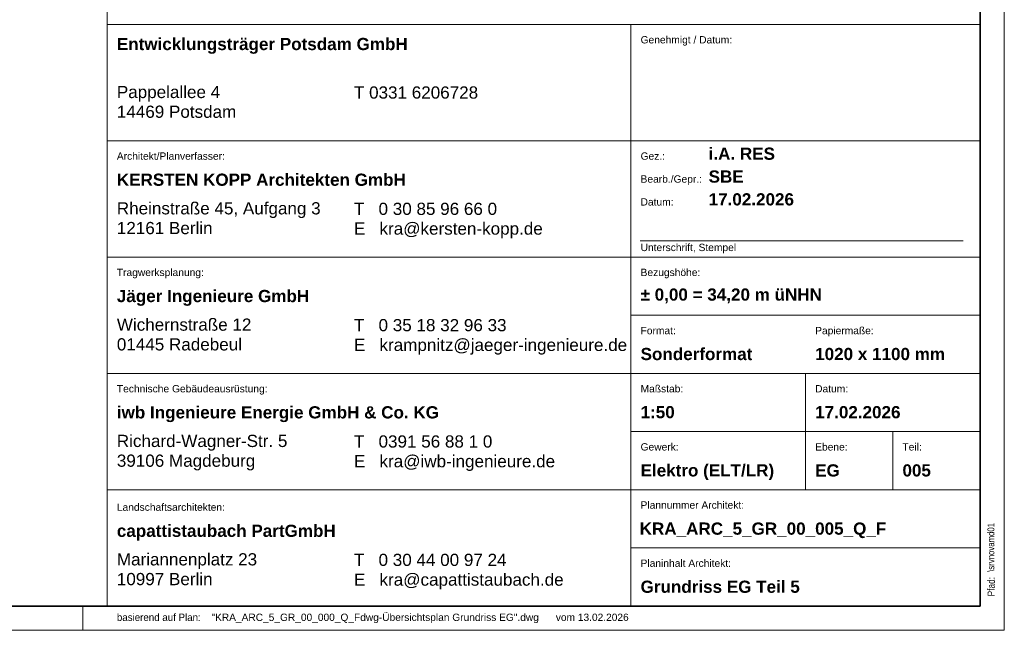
# Model space of a CAD drawing. Extents: x -720 to 300, y 62 to 1162.
# Tile 29 of 143: x 97 to 300, y 62 to 188. Entities that reach past the tile are written whole.
import ezdxf
from ezdxf.lldxf.tags import DXFTag

# ---------------------------------------------------------------- set-up
doc = ezdxf.new("R2010")
doc.units = 0
for name, color, linetype, lineweight in [('iwb_Plankopf Linie', 7, 'Continuous', 13), ('iwb_Plankopf Rahmen', 7, 'Continuous', 35), ('iwb_Plankopf Text', 7, 'Continuous', 18)]:
    doc.layers.add(name, color=color, linetype=linetype, lineweight=lineweight)
doc.styles.add('Arial Narrow', font='ARIALN.TTF')
doc.styles.add('Plankopf', font='arial.ttf')
doc.styles.get("Standard").update_dxf_attribs({"font": 'ARIALN.TTF'})
tags = doc.linetypes.add('Punkte_Nova', pattern=[4.8, 0.4, 0.2, -4, 0.2]).pattern_tags.tags
tags[10:11] = [DXFTag(74, 4), DXFTag(75, 0), DXFTag(340, '0'), DXFTag(46, 0.0), DXFTag(50, 0.0), DXFTag(44, 0.0), DXFTag(45, 0.0)]
tags[8:9] = [DXFTag(74, 4), DXFTag(75, 0), DXFTag(340, '0'), DXFTag(46, 0.0), DXFTag(50, 0.0), DXFTag(44, 0.0), DXFTag(45, 0.0)]
tags[6:7] = [DXFTag(74, 4), DXFTag(75, 0), DXFTag(340, '0'), DXFTag(46, 0.0), DXFTag(50, 0.0), DXFTag(44, 0.0), DXFTag(45, 0.0)]
tags[4:5] = [DXFTag(74, 4), DXFTag(75, 0), DXFTag(340, '0'), DXFTag(46, 0.0), DXFTag(50, 0.0), DXFTag(44, 0.0), DXFTag(45, 0.0)]

msp = doc.modelspace()

# ---------------------------------------------------------------- linework, layer by layer
at = {"layer": 'iwb_Plankopf Linie', "lineweight": 18, "ltscale": 0.18}
msp.add_line((115.35, 359.43), (115.35, 67.43), dxfattribs=at)
at = {"layer": 'iwb_Plankopf Linie', "ltscale": 0.13}
for p, q in [((295.35, 67.43), (295.35, 359.43)), ((115.35, 187.43), (295.35, 187.43)), ((223.35, 187.43), (223.35, 67.43)), ((115.35, 163.43), (295.35, 163.43)), ((115.35, 139.43), (295.35, 139.43)), ((223.35, 127.43), (295.35, 127.43)), ((115.35, 115.43), (295.35, 115.43)), ((259.35, 91.43), (259.35, 115.43)), ((223.35, 103.43), (295.35, 103.43)), ((277.35, 91.43), (277.35, 103.43)), ((115.35, 91.43), (295.35, 91.43)), ((223.35, 79.43), (295.35, 79.43)), ((115.35, 67.43), (295.35, 67.43))]:
    msp.add_line(p, q, dxfattribs=at)
at = {"layer": 'iwb_Plankopf Rahmen', "ltscale": 0.35}
for p, q in [((295.35, 359.43), (295.35, 67.43)), ((295.35, 91.43), (295.35, 79.43))]:
    msp.add_line(p, q, dxfattribs=at)
at = {"layer": 'iwb_Plankopf Rahmen', "color": 8, "lineweight": 5, "ltscale": 0.13, "true_color": 0x808080}
msp.add_line((110.35, 62.43), (110.35, 67.43), dxfattribs=at)
at = {"layer": 'iwb_Plankopf Rahmen', "color": 8, "lineweight": 13, "ltscale": 0.13, "true_color": 0x808080}
msp.add_lwpolyline([(300.35, 62.43), (-719.65, 62.43), (-719.65, 1162.43), (300.35, 1162.43), (300.35, 62.43)], close=True, dxfattribs=at)
at = {"layer": 'iwb_Plankopf Rahmen', "ltscale": 0.35}
msp.add_lwpolyline([(-699.65, 67.43), (-699.65, 1157.43), (295.35, 1157.43), (295.35, 67.43), (-599.65, 67.43), (-699.65, 67.43)], close=True, dxfattribs=at)
at = {"layer": 'iwb_Plankopf Text', "linetype": 'Punkte_Nova', "ltscale": 0.18}
msp.add_line((291.87, 142.79), (225.23, 142.79), dxfattribs=at)

# ---------------------------------------------------------------- texts
at = {"layer": 'iwb_Plankopf Text', "ltscale": 0.18, "insert": (296.89, 74.51), "char_height": 1.4, "attachment_point": 1, "rotation": 90, "line_spacing_factor": 1.002}
msp.add_mtext('{\\fArial Narrow;\\\\srvnovamd01\\Nova_MD\\TGA\\60202 Pro Potsdam\\04 NB GES Krampnitz\\09 NOVA\\60202-04_AP_NB GES Krampnitz\\TGA\\Elektro\\Leerrohrplanung\\E_Leerrohr_EG.n4m005KRA_ELT_5_LR_00_005_P_A}', dxfattribs=at)
at = {"layer": 'iwb_Plankopf Text', "ltscale": 0.18, "attachment_point": 1, "style": 'Plankopf'}
for s, insert, char_height, line_spacing_factor in [('\\fArial|b1|i0|c0|p34;Entwicklungsträger Potsdam GmbH', (117.35, 184.67), 2.5172, 0.996218), ('Genehmigt / Datum:', (225.35, 185.04), 1.5105, 0.970891), ('Pappelallee 4\\P14469 Potsdam', (117.35, 174.77), 2.5172, 0.970891), ('T 0331 6206728', (166.24, 174.66), 2.5172, 0.970891), ('Architekt/Planverfasser:', (117.35, 161.04), 1.5105, 0.970891), ('Gez.:', (225.35, 161.04), 1.51, 0.970891), ('\\fArial|b1|i0|c0|p34;KERSTEN KOPP Architekten GmbH', (117.35, 156.67), 2.5172, 0.996218), ('Bearb./Gepr.:', (225.35, 156.31), 1.5105, 0.970891), ('Rheinstraße 45, Aufgang 3\\P12161 Berlin', (117.35, 150.77), 2.5172, 0.970891), ('T   0 30 85 96 66 0\\PE   kra@kersten-kopp.de', (166.24, 150.66), 2.5172, 0.970891), ('Datum:', (225.35, 151.59), 1.51, 0.970891), ('Unterschrift, Stempel', (225.35, 142.19), 1.5105, 0.970891), ('Tragwerksplanung:', (117.35, 137.04), 1.5105, 0.970891), ('Bezugshöhe:', (225.35, 137.04), 1.5105, 0.970891), ('\\fArial|b1|i0|c0|p34;Jäger Ingenieure GmbH', (117.35, 132.67), 2.5172, 0.996218), ('Wichernstraße 12\\P01445 Radebeul', (117.35, 126.77), 2.5172, 0.970891), ('T   0 35 18 32 96 33\\PE   krampnitz@jaeger-ingenieure.de', (166.24, 126.66), 2.5172, 0.970891), ('Format:', (225.35, 125.04), 1.51, 0.970891), ('Papiermaße:', (261.35, 125.04), 1.5105, 0.970891), ('Technische Gebäudeausrüstung:', (117.35, 113.04), 1.5105, 0.970891), ('Maßstab:', (225.35, 113.04), 1.51, 0.970891), ('Datum:', (261.35, 113.04), 1.51, 0.970891), ('\\fArial|b1|i0|c0|p34;iwb Ingenieure Energie GmbH & Co. KG', (117.35, 108.67), 2.5172, 0.996218), ('Richard-Wagner-Str. 5\\P39106 Magdeburg', (117.35, 102.77), 2.5172, 0.970891), ('T   0391 56 88 1 0\\PE   kra@iwb-ingenieure.de', (166.24, 102.66), 2.5172, 0.970891), ('Gewerk:', (225.35, 101.04), 1.51, 0.970891), ('Ebene:', (261.35, 101.04), 1.51, 0.970891), ('Teil:', (279.35, 101.04), 1.51, 0.970891), ('Landschaftsarchitekten:', (117.35, 88.6), 1.5105, 0.970891), ('Plannummer Architekt:', (225.35, 89.04), 1.5105, 0.970891), ('\\fArial|b1|i0|c0|p34;capattistaubach PartGmbH', (117.35, 84.23), 2.5172, 0.996218), ('Mariannenplatz 23\\P10997 Berlin', (117.35, 78.34), 2.5172, 0.970891), ('T   0 30 44 00 97 24\\PE   kra@capattistaubach.de', (166.24, 78.23), 2.5172, 0.970891), ('Planinhalt Architekt:', (225.35, 77.04), 1.5105, 0.970891)]:
    msp.add_mtext(s, dxfattribs=dict(at, insert=insert, char_height=char_height, line_spacing_factor=line_spacing_factor))
at = {"layer": 'iwb_Plankopf Text', "ltscale": 0.18, "char_height": 2.5172, "attachment_point": 4, "style": 'Plankopf'}
for s, insert, width, line_spacing_factor in [('\\fArial|b1|i0|c0|p34;i.A. RES', (239.38, 160.76), 67.9984, 0.996218), ('\\fArial|b1|i0|c0|p34;SBE', (239.38, 156.04), 67.9984, 0.996218), ('\\fArial|b1|i0|c0|p34;17.02.2026', (239.38, 151.34), 67.9984, 0.996218), ('\\fArial|b1|i0|c0|p34;± 0,00 = 34,20 m üNHN', (225.35, 131.43), 67.9984, 0.996218), ('\\fArial|b1|i0|c0|p34;Sonderformat', (225.35, 119.43), 31.9966, 0.996218), ('\\fArial|b1|i0|c0|p34;1020 x 1100 mm', (261.35, 119.43), 31.9966, 0.996218), ('\\fArial|b1|i0|c0|p34;1:50', (225.35, 107.43), 67.9984, 0.996218), ('\\fArial|b1|i0|c0|p34;17.02.2026', (261.35, 107.43), 67.9984, 0.996218), ('\\fArial|b1|i0|c0|p34;Elektro (ELT/LR)', (225.35, 95.06), 67.9984, 0.85), ('\\fArial|b1|i0|c0|p34;EG', (261.35, 95.41), 7.9992, 0.996218), ('\\fArial|b1|i0|c0|p34;005', (279.35, 95.41), 7.9992, 0.996218), ('\\fArial|b1|i0|c0|p34;Grundriss EG Teil 5', (225.35, 71.41), 67.9984, 0.996218)]:
    msp.add_mtext(s, dxfattribs=dict(at, insert=insert, width=width, line_spacing_factor=line_spacing_factor))
at = {"layer": 'iwb_Plankopf Text', "ltscale": 0.18, "insert": (225.15, 84.68), "char_height": 2.52, "attachment_point": 1, "line_spacing_factor": 1.002}
msp.add_mtext('{\\fArial|b1|i0;KRA_ARC_5_GR_00_005_Q_F}', dxfattribs=at)
at = {"layer": 'iwb_Plankopf Text', "ltscale": 0.18, "insert": (296.89, 69.43), "char_height": 1.5, "attachment_point": 1, "rotation": 90, "style": 'Arial Narrow'}
msp.add_mtext('\\A1;{Pfad:}', dxfattribs=at)
at = {"layer": 'iwb_Plankopf Text', "ltscale": 0.18, "char_height": 1.5, "attachment_point": 1, "style": 'Plankopf'}
for s, insert in [('\\A1;{\\fFranklin Gothic Book|b0|i0|c0|p34;basierend auf Plan\\fArial Narrow|b0|i0|c0|p34;: }', (117.36, 65.87)), ('\\A1;{"KRA_ARC_5_GR_00_000_Q_Fdwg-Übersichtsplan Grundriss EG".dwg      vom 13.02.2026\\fArial Narrow|b0|i0|c0|p34;\\P}', (136.86, 65.87))]:
    msp.add_mtext(s, dxfattribs=dict(at, insert=insert))

doc.saveas('drawing.dxf')
